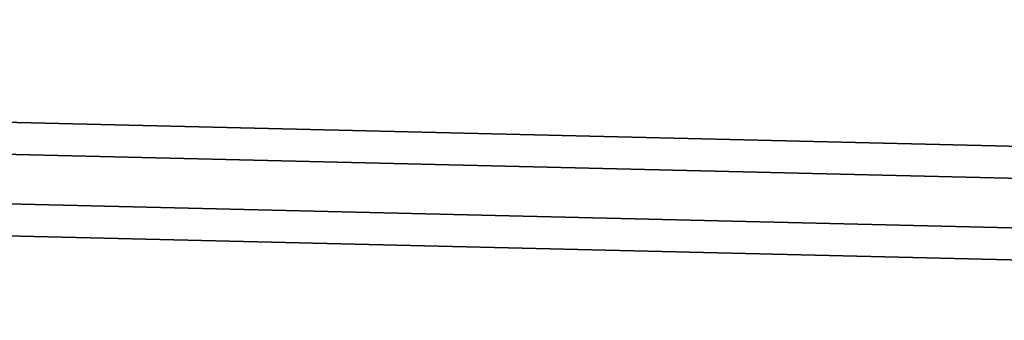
# Model space of a CAD drawing. Header units: metres. Extents: x -5203299 to 2078834, y 245743 to 5816291.
# Tile 243 of 256: x 366498 to 366608, y 5814439 to 5814473. Entities that reach past the tile are written whole.
import ezdxf

# ---------------------------------------------------------------- set-up
doc = ezdxf.new("R2010")
doc.units = ezdxf.units.M
doc.header["$LTSCALE"] = 0.5
doc.layers.add('99.04_Gleisplanung VP 02_23-EB-1236L-A-FAHRKANTE', color=150, linetype='Continuous', lineweight=35, true_color=0x007fff)
doc.layers.add('99.04_Gleisplanung VP 02_23-EB-1236R-A-FAHRKANTE', color=150, linetype='Continuous', lineweight=35, true_color=0x007fff)
doc.layers.add('Keine', color=7, linetype='Continuous', lineweight=9)

# ---------------------------------------------------------------- blocks, each defined once
blk = doc.blocks.new('_23-07-06_Massenplan_TB_Weiterführende Schule-3 (3D)')
at = {"layer": '99.04_Gleisplanung VP 02_23-EB-1236L-A-FAHRKANTE', "flags": 128}
for points in [[(-195.677, 14.713, -0.005965), (-243.369, 15.285), (-544.421, 22.489)], [(-195.677, 13.278, -0.005965), (-243.404, 13.85), (-243.404, 13.85), (-243.404, 13.85), (-544.456, 21.055, -0.000153)]]:
    blk.add_lwpolyline(points, format="xyb", dxfattribs=at)
at = {"layer": '99.04_Gleisplanung VP 02_23-EB-1236R-A-FAHRKANTE', "flags": 128}
for points in [[(-195.633, 18.362, -0.005965), (-243.325, 18.934), (-544.406, 26.139)], [(-195.633, 16.927, -0.005965), (-243.36, 17.5), (-544.44, 24.705)]]:
    blk.add_lwpolyline(points, format="xyb", dxfattribs=at)

msp = doc.modelspace()

# ---------------------------------------------------------------- block references
at = {"layer": 'Keine', "color": 1, "xscale": 2.5, "yscale": 2.5, "zscale": 2.5}
msp.add_blockref('_23-07-06_Massenplan_TB_Weiterführende Schule-3 (3D)', (367377.8, 5814407.22), dxfattribs=at)

doc.saveas('drawing.dxf')
